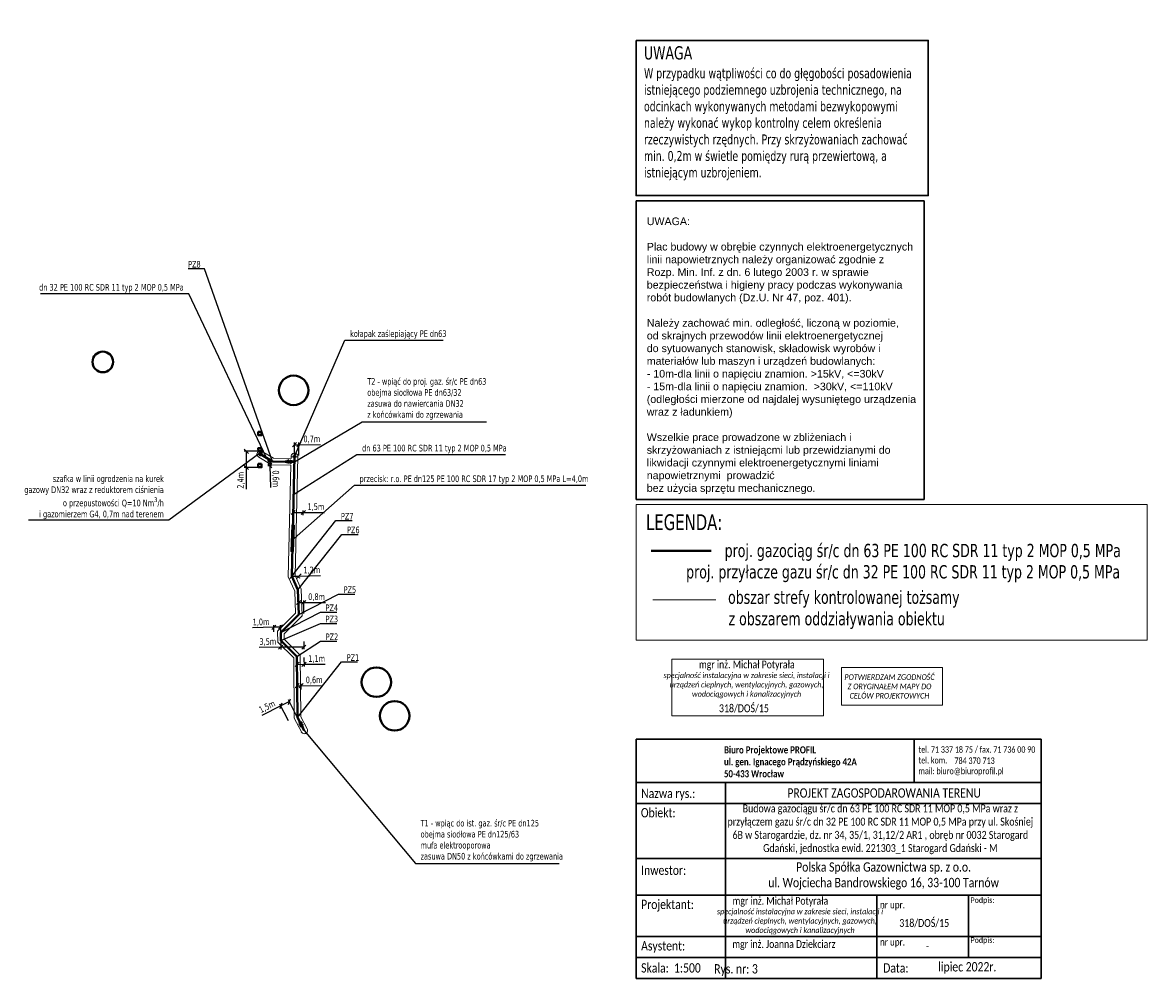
# Model space of a CAD drawing. Extents: x 6533580 to 6533751, y 5979212 to 5979357.
import ezdxf

# ---------------------------------------------------------------- set-up
doc = ezdxf.new("R2010")
doc.units = 0
doc.header["$MEASUREMENT"] = 0
for name, color, linetype, lineweight in [('MR_gaz', 30, 'CONTINUOUS', 40), ('MR_gaz_cien', 210, 'CONTINUOUS', 20), ('MR_gaz_dim', 250, 'CONTINUOUS', 20), ('MR_strefa', 200, 'Continuous', 0)]:
    doc.layers.add(name, color=color, linetype=linetype, lineweight=lineweight)
doc.styles.add('MR_text', font='tahoma.ttf', dxfattribs={"width": 0.8, "height": 1})
doc.styles.add('MR_text .20', font='tahoma.ttf', dxfattribs={"width": 0.9, "height": 0.2})
doc.dimstyles.new('MR_gaz_dim', dxfattribs={"dimscale": 0.25, "dimtxt": 1, "dimasz": 2.5, "dimexe": 1.25, "dimexo": 0.625, "dimtad": 1, "dimdec": 1, "dimrnd": 0.1, "dimzin": 1, "dimtxsty": 'MR_text', "dimblk": 'OBLIQUE', "dimcen": 2.5, "dimazin": 0, "dimtfac": 1, "dimtdec": 1, "dimtmove": 0, "dimatfit": 3, "dimldrblk": 'NONE', "dimfxl": 0, "dimarcsym": 0})

# ---------------------------------------------------------------- blocks, each defined once
blk = doc.blocks.new('A$C416B35F2')
at = {"layer": 'MR_gaz_dim', "lineweight": 30}
for p, q in [((0, 45.17), (-43.54, 45.17)), ((-43.54, 45.17), (-43.54, 0)), ((0, 45.17), (0, 0)), ((-43.54, 0), (0, 0))]:
    blk.add_line(p, q, dxfattribs=at)
at = {"layer": 'MR_gaz_dim', "lineweight": 40, "insert": (-41.92, 42.63), "char_height": 1.152, "attachment_point": 1, "style": 'MR_text .20'}
blk.add_mtext('{\\fArial|b0|i0|c238|p39;\\W1;UWAGA:\\P\\PPlac budowy w obrębie czynnych elektroenergetycznych\\Plinii napowietrznych należy organizować zgodnie z \\PRozp. Min. Inf. z dn. 6 lutego 2003 r. w sprawie \\Pbezpieczeństwa i higieny pracy podczas wykonywania\\Probót budowlanych (Dz.U. Nr 47, poz. 401).\\P\\PNależy zachować min. odległość, liczoną w poziomie,\\Pod skrajnych przewodów linii elektroenergetycznej\\Pdo sytuowanych stanowisk, składowisk wyrobów i \\Pmateriałów lub maszyn i urządzeń budowlanych:\\P- 10m-dla linii o napięciu znamion. >15kV, <=30kV\\P- 15m-dla linii o napięciu znamion.  >30kV, <=110kV\\P(odległości mierzone od najdalej wysuniętego urządzenia\\Pwraz z ładunkiem)\\P\\PWszelkie prace prowadzone w zbliżeniach i \\Pskrzyżowaniach z istniejącmi lub przewidzianymi do \\Plikwidacji czynnymi elektroenergetycznymi liniami\\Pnapowietrznymi  prowadzić \\Pbez użycia sprzętu mechanicznego.\\P}\\P               ', dxfattribs=at)
blk = doc.blocks.new('_Oblique')
at = {"layer": 'MR_gaz', "color": 0, "lineweight": -2}
blk.add_line((-0.5, -0.5), (0.5, 0.5), dxfattribs=at)
blk = doc.blocks.new('*D5857')
at = {"layer": 'MR_gaz_dim', "color": 0, "linetype": 'Continuous', "lineweight": -2, "transparency": 16777216}
for p, q in [((6533615.65, 5979291.9), (6533613.18, 5979291.91)), ((6533613.49, 5979291.9), (6533613.49, 5979289.46)), ((6533615.65, 5979289.46), (6533613.18, 5979289.47)), ((6533613.49, 5979289.46), (6533613.48, 5979286.2))]:
    blk.add_line(p, q, dxfattribs=at)
at = {"layer": 'MR_gaz_dim', "color": 0, "linetype": 'Continuous', "lineweight": -2, "transparency": 16777216, "xscale": 0.625, "yscale": 0.625, "zscale": 0.625}
for p, rotation in [((6533613.49, 5979291.9), 89.88228696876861), ((6533613.49, 5979289.46), 269.8822869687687)]:
    blk.add_blockref('_Oblique', p, dxfattribs=dict(at, rotation=rotation))
at = {"layer": 'MR_gaz_dim', "color": 0, "linetype": 'Continuous', "transparency": 16777216, "insert": (6533612.69, 5979287.52), "char_height": 1, "attachment_point": 5, "rotation": 89.8823, "style": 'MR_text'}
blk.add_mtext('2,4m', dxfattribs=at)
blk = doc.blocks.new('_None')
blk = doc.blocks.new('*D5854')
at = {"layer": 'MR_gaz_dim', "color": 0, "linetype": 'Continuous', "lineweight": -2, "transparency": 16777216}
for p, q in [((6533617.29, 5979290.33), (6533616.72, 5979290.32)), ((6533617.31, 5979289.69), (6533616.74, 5979289.68)), ((6533617.03, 5979290.33), (6533617.05, 5979289.69)), ((6533617.05, 5979289.69), (6533617.13, 5979286.41))]:
    blk.add_line(p, q, dxfattribs=at)
at = {"layer": 'MR_gaz_dim', "color": 0, "linetype": 'Continuous', "lineweight": -2, "transparency": 16777216, "xscale": 0.625, "yscale": 0.625, "zscale": 0.625}
for p, rotation in [((6533617.03, 5979290.33), 91.43522851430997), ((6533617.05, 5979289.69), 271.4352285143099)]:
    blk.add_blockref('_Oblique', p, dxfattribs=dict(at, rotation=rotation))
at = {"layer": 'MR_gaz_dim', "color": 0, "linetype": 'Continuous', "transparency": 16777216, "insert": (6533617.89, 5979287.75), "char_height": 1, "attachment_point": 5, "rotation": 271.4352, "style": 'MR_text'}
blk.add_mtext('0,6m', dxfattribs=at)
blk = doc.blocks.new('*D5858')
at = {"layer": 'MR_gaz_dim', "color": 0, "linetype": 'Continuous', "lineweight": -2, "transparency": 16777216}
for p, q in [((6533620.77, 5979291.28), (6533620.76, 5979293.21)), ((6533621.45, 5979291.29), (6533621.44, 5979293.21)), ((6533621.44, 5979292.9), (6533624.72, 5979292.92)), ((6533620.76, 5979292.9), (6533621.44, 5979292.9))]:
    blk.add_line(p, q, dxfattribs=at)
at = {"layer": 'MR_gaz_dim', "color": 0, "linetype": 'Continuous', "lineweight": -2, "transparency": 16777216, "xscale": 0.625, "yscale": 0.625, "zscale": 0.625}
for p, rotation in [((6533620.76, 5979292.9), 180.323701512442), ((6533621.44, 5979292.9), 0.323701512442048)]:
    blk.add_blockref('_Oblique', p, dxfattribs=dict(at, rotation=rotation))
at = {"layer": 'MR_gaz_dim', "color": 0, "linetype": 'Continuous', "transparency": 16777216, "insert": (6533623.39, 5979293.7), "char_height": 1, "attachment_point": 5, "rotation": 0.3237, "style": 'MR_text'}
blk.add_mtext('0,7m', dxfattribs=at)
blk = doc.blocks.new('*D5859')
at = {"layer": 'MR_gaz_dim', "color": 0, "linetype": 'Continuous', "lineweight": -2, "transparency": 16777216}
for p, q in [((6533620.35, 5979273.01), (6533621.5, 5979273.04)), ((6533620.35, 5979272.85), (6533620.35, 5979272.7)), ((6533621.5, 5979273.04), (6533624.7, 5979273.12)), ((6533621.5, 5979272.88), (6533621.51, 5979272.73))]:
    blk.add_line(p, q, dxfattribs=at)
at = {"layer": 'MR_gaz_dim', "color": 0, "linetype": 'Continuous', "lineweight": -2, "transparency": 16777216, "xscale": 0.625, "yscale": 0.625, "zscale": 0.625}
for p, rotation in [((6533620.35, 5979273.01), 181.4332515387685), ((6533621.5, 5979273.04), 1.433251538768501)]:
    blk.add_blockref('_Oblique', p, dxfattribs=dict(at, rotation=rotation))
at = {"layer": 'MR_gaz_dim', "color": 0, "linetype": 'Continuous', "transparency": 16777216, "insert": (6533623.39, 5979273.88), "char_height": 1, "attachment_point": 5, "rotation": 1.4333, "style": 'MR_text'}
blk.add_mtext('1,2m', dxfattribs=at)
blk = doc.blocks.new('*D5855')
at = {"layer": 'MR_gaz_dim', "color": 0, "linetype": 'Continuous', "lineweight": -2, "transparency": 16777216}
for p, q in [((6533617.67, 5979264.62), (6533617.64, 5979265.61)), ((6533618.69, 5979264.65), (6533618.66, 5979265.64)), ((6533617.65, 5979265.3), (6533614.44, 5979265.21)), ((6533618.67, 5979265.33), (6533617.65, 5979265.3))]:
    blk.add_line(p, q, dxfattribs=at)
at = {"layer": 'MR_gaz_dim', "color": 0, "linetype": 'Continuous', "lineweight": -2, "transparency": 16777216, "xscale": 0.625, "yscale": 0.625, "zscale": 0.625}
for p, rotation in [((6533617.65, 5979265.3), 181.631672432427), ((6533618.67, 5979265.33), 1.631672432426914)]:
    blk.add_blockref('_Oblique', p, dxfattribs=dict(at, rotation=rotation))
at = {"layer": 'MR_gaz_dim', "color": 0, "linetype": 'Continuous', "transparency": 16777216, "insert": (6533615.71, 5979266.03), "char_height": 1, "attachment_point": 5, "rotation": 1.6317, "style": 'MR_text'}
blk.add_mtext('1,0m', dxfattribs=at)
blk = doc.blocks.new('*D5860')
at = {"layer": 'MR_gaz_dim', "color": 0, "linetype": 'Continuous', "lineweight": -2, "transparency": 16777216}
for p, q in [((6533618.69, 5979262.28), (6533615.42, 5979262.26)), ((6533618.69, 5979263.14), (6533618.7, 5979261.96)), ((6533622.19, 5979262.29), (6533618.69, 5979262.28)), ((6533622.19, 5979263.15), (6533622.2, 5979261.98))]:
    blk.add_line(p, q, dxfattribs=at)
at = {"layer": 'MR_gaz_dim', "color": 0, "linetype": 'Continuous', "lineweight": -2, "transparency": 16777216, "xscale": 0.625, "yscale": 0.625, "zscale": 0.625}
for p, rotation in [((6533618.69, 5979262.28), 180.2665520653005), ((6533622.19, 5979262.29), 0.2665520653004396)]:
    blk.add_blockref('_Oblique', p, dxfattribs=dict(at, rotation=rotation))
at = {"layer": 'MR_gaz_dim', "color": 0, "linetype": 'Continuous', "transparency": 16777216, "insert": (6533616.74, 5979263.06), "char_height": 1, "attachment_point": 5, "rotation": 0.2666, "style": 'MR_text'}
blk.add_mtext('3,5m', dxfattribs=at)
blk = doc.blocks.new('*D5861')
at = {"layer": 'MR_gaz_dim', "color": 0, "linetype": 'Continuous', "lineweight": -2, "transparency": 16777216}
for p, q in [((6533621.15, 5979260.71), (6533621.16, 5979259.38)), ((6533622.2, 5979260.72), (6533622.21, 5979259.39)), ((6533621.16, 5979259.69), (6533622.21, 5979259.7)), ((6533622.21, 5979259.7), (6533625.41, 5979259.71))]:
    blk.add_line(p, q, dxfattribs=at)
at = {"layer": 'MR_gaz_dim', "color": 0, "linetype": 'Continuous', "lineweight": -2, "transparency": 16777216, "xscale": 0.625, "yscale": 0.625, "zscale": 0.625}
for p, rotation in [((6533621.16, 5979259.69), 180.2665520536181), ((6533622.21, 5979259.7), 0.2665520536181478)]:
    blk.add_blockref('_Oblique', p, dxfattribs=dict(at, rotation=rotation))
at = {"layer": 'MR_gaz_dim', "color": 0, "linetype": 'Continuous', "transparency": 16777216, "insert": (6533624.12, 5979260.49), "char_height": 1, "attachment_point": 5, "rotation": 0.2666, "style": 'MR_text'}
blk.add_mtext('1,1m', dxfattribs=at)
blk = doc.blocks.new('*D5862')
at = {"layer": 'MR_gaz_dim', "color": 0, "linetype": 'Continuous', "lineweight": -2, "transparency": 16777216}
for p, q in [((6533619.85, 5979251.14), (6533618.57, 5979253.69)), ((6533620.01, 5979254.06), (6533618.71, 5979253.41)), ((6533621.15, 5979251.8), (6533619.87, 5979254.34)), ((6533618.71, 5979253.41), (6533615.85, 5979251.97))]:
    blk.add_line(p, q, dxfattribs=at)
at = {"layer": 'MR_gaz_dim', "color": 0, "linetype": 'Continuous', "lineweight": -2, "transparency": 16777216, "xscale": 0.625, "yscale": 0.625, "zscale": 0.625}
for p, rotation in [((6533618.71, 5979253.41), 206.6827019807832), ((6533620.01, 5979254.06), 26.68270198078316)]:
    blk.add_blockref('_Oblique', p, dxfattribs=dict(at, rotation=rotation))
at = {"layer": 'MR_gaz_dim', "color": 0, "linetype": 'Continuous', "transparency": 16777216, "insert": (6533616.65, 5979253.25), "char_height": 1, "attachment_point": 5, "rotation": 26.6827, "style": 'MR_text'}
blk.add_mtext('1,5m', dxfattribs=at)
blk = doc.blocks.new('*D5863')
at = {"layer": 'MR_gaz_dim', "color": 0, "linetype": 'Continuous', "lineweight": -2, "transparency": 16777216}
for p, q in [((6533621.19, 5979255.87), (6533621.18, 5979256.77)), ((6533621.18, 5979256.46), (6533621.79, 5979256.46)), ((6533621.8, 5979255.87), (6533621.79, 5979256.77)), ((6533621.79, 5979256.46), (6533625.07, 5979256.49))]:
    blk.add_line(p, q, dxfattribs=at)
at = {"layer": 'MR_gaz_dim', "color": 0, "linetype": 'Continuous', "lineweight": -2, "transparency": 16777216, "xscale": 0.625, "yscale": 0.625, "zscale": 0.625}
for p, rotation in [((6533621.18, 5979256.46), 180.5509039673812), ((6533621.79, 5979256.46), 0.5509039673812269)]:
    blk.add_blockref('_Oblique', p, dxfattribs=dict(at, rotation=rotation))
at = {"layer": 'MR_gaz_dim', "color": 0, "linetype": 'Continuous', "transparency": 16777216, "insert": (6533623.74, 5979257.27), "char_height": 1, "attachment_point": 5, "rotation": 0.5509, "style": 'MR_text'}
blk.add_mtext('0,6m', dxfattribs=at)
blk = doc.blocks.new('*D5856')
at = {"layer": 'MR_gaz_dim', "color": 0, "linetype": 'Continuous', "lineweight": -2, "transparency": 16777216}
for p, q in [((6533621.41, 5979267.37), (6533621.4, 5979269.35)), ((6533621.41, 5979269.03), (6533622.16, 5979269.04)), ((6533622.17, 5979267.38), (6533622.16, 5979269.35)), ((6533622.16, 5979269.04), (6533625.45, 5979269.05))]:
    blk.add_line(p, q, dxfattribs=at)
at = {"layer": 'MR_gaz_dim', "color": 0, "linetype": 'Continuous', "lineweight": -2, "transparency": 16777216, "xscale": 0.625, "yscale": 0.625, "zscale": 0.625}
for p, rotation in [((6533621.41, 5979269.03), 180.2665520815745), ((6533622.16, 5979269.04), 0.2665520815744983)]:
    blk.add_blockref('_Oblique', p, dxfattribs=dict(at, rotation=rotation))
at = {"layer": 'MR_gaz_dim', "color": 0, "linetype": 'Continuous', "transparency": 16777216, "insert": (6533624.11, 5979269.84), "char_height": 1, "attachment_point": 5, "rotation": 0.2666, "style": 'MR_text'}
blk.add_mtext('0,8m', dxfattribs=at)
blk = doc.blocks.new('*D5864')
at = {"layer": 'MR_gaz_dim', "color": 0, "linetype": 'Continuous', "lineweight": -2, "transparency": 16777216}
for p, q in [((6533620.56, 5979282.22), (6533620.56, 5979282.96)), ((6533622.1, 5979282.23), (6533622.1, 5979282.97)), ((6533622.1, 5979282.66), (6533625.31, 5979282.67)), ((6533620.56, 5979282.65), (6533622.1, 5979282.66))]:
    blk.add_line(p, q, dxfattribs=at)
at = {"layer": 'MR_gaz_dim', "color": 0, "linetype": 'Continuous', "lineweight": -2, "transparency": 16777216, "xscale": 0.625, "yscale": 0.625, "zscale": 0.625}
for p, rotation in [((6533620.56, 5979282.65), 180.2665520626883), ((6533622.1, 5979282.66), 0.26655206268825)]:
    blk.add_blockref('_Oblique', p, dxfattribs=dict(at, rotation=rotation))
at = {"layer": 'MR_gaz_dim', "color": 0, "linetype": 'Continuous', "transparency": 16777216, "insert": (6533624.01, 5979283.45), "char_height": 1, "attachment_point": 5, "rotation": 0.2666, "style": 'MR_text'}
blk.add_mtext('1,5m', dxfattribs=at)
blk = doc.blocks.new('btr_zas')
at = {"layer": 'MR_gaz'}
for p, q in [((0.5, -0.5), (1.5, 0.5)), ((0.5, 0.5), (1.5, -0.5)), ((0.5, -0.5), (0.5, 0.5)), ((1.5, -0.5), (1.5, 0.5))]:
    blk.add_line(p, q, dxfattribs=at)

msp = doc.modelspace()

# ---------------------------------------------------------------- hatches: boundary and pattern name
at = {"layer": 'MR_gaz', "linetype": 'Continuous'}
h = msp.add_hatch(color=256, dxfattribs=at)
h.dxf.hatch_style = 1
h.paths.add_polyline_path([(6533615.77, 5979291.9), (6533615.77, 5979291.3), (6533615.52, 5979291.3), (6533615.52, 5979291.9)])

# ---------------------------------------------------------------- linework, layer by layer
for p, q in [((6533615.65, 5979291.3), (6533615.65, 5979291.45)), ((6533620.77, 5979291.13), (6533620.52, 5979291.13)), ((6533620.52, 5979291.13), (6533620.52, 5979290.99)), ((6533620.77, 5979291.13), (6533621.02, 5979291.12)), ((6533621.02, 5979291.12), (6533621.02, 5979290.99)), ((6533618.69, 5979264.49), (6533621.41, 5979267.22))]:
    msp.add_line(p, q, dxfattribs=at)
at = {"layer": 'MR_gaz'}
msp.add_line((6533674.68, 5979276.83), (6533683.74, 5979276.83), dxfattribs=at)
at = {"layer": 'MR_gaz', "color": 0, "linetype": 'Continuous'}
for points in [[(6533615.8, 5979294.84), (6533615.8, 5979294.34), (6533615.3, 5979294.34), (6533615.3, 5979294.84)], [(6533615.8, 5979292.4), (6533615.81, 5979291.9), (6533615.31, 5979291.9), (6533615.3, 5979292.4)], [(6533615.8, 5979290), (6533615.8, 5979289.5), (6533615.3, 5979289.5), (6533615.3, 5979290)]]:
    msp.add_lwpolyline(points, close=True, dxfattribs=at)
at = {"layer": 'MR_gaz', "linetype": 'Continuous'}
msp.add_lwpolyline([(6533615.77, 5979291.9), (6533615.77, 5979291.3), (6533615.52, 5979291.3), (6533615.52, 5979291.9)], close=True, dxfattribs=at)
for points in [[(6533615.65, 5979291.45), (6533617.45, 5979290.34), (6533620.75, 5979290.32)], [(6533622.25, 5979249.7), (6533621.22, 5979251.66), (6533621.15, 5979260.87), (6533618.69, 5979263.29), (6533618.69, 5979264.49), (6533621.41, 5979267.22), (6533621.27, 5979270.94), (6533620.35, 5979273.01), (6533620.77, 5979291.13)]]:
    msp.add_lwpolyline(points, dxfattribs=at)
for centre, radius in [((6533591.8, 5979305.41), 1.56), ((6533620.64, 5979301.12), 2.23), ((6533633.15, 5979257), 2.23), ((6533635.91, 5979251.91), 2.23)]:
    msp.add_circle(centre, radius, dxfattribs=at)
at = {"layer": 'MR_gaz_cien', "linetype": 'Continuous'}
for points in [[(6533619.35, 5979290.2), (6533619.61, 5979290.2), (6533619.61, 5979290.44), (6533619.35, 5979290.44)], [(6533620.37, 5979290.21), (6533620.64, 5979290.21), (6533620.64, 5979290.44), (6533620.37, 5979290.44)], [(6533621.36, 5979251.14), (6533621.48, 5979250.91), (6533621.69, 5979251.02), (6533621.57, 5979251.25)], [(6533621.84, 5979250.23), (6533621.96, 5979250), (6533622.17, 5979250.11), (6533622.05, 5979250.34)]]:
    msp.add_lwpolyline(points, close=True, dxfattribs=at)
msp.add_lwpolyline([(6533620.35, 5979280.75), (6533620.75, 5979280.74), (6533620.64, 5979276.74), (6533620.24, 5979276.75), (6533620.35, 5979280.75)], dxfattribs=at)
at = {"layer": 'MR_gaz_dim', "lineweight": 30}
for p, q in [((6533733.62, 5979248.38), (6533672.39, 5979248.38)), ((6533672.39, 5979248.38), (6533672.39, 5979218.47)), ((6533733.62, 5979218.47), (6533733.62, 5979248.38)), ((6533672.39, 5979241.82), (6533733.62, 5979241.82)), ((6533685.9, 5979218.47), (6533685.9, 5979241.82)), ((6533672.39, 5979238.66), (6533733.62, 5979238.66)), ((6533672.39, 5979230.33), (6533733.62, 5979230.33)), ((6533672.39, 5979224.79), (6533733.62, 5979224.79)), ((6533672.39, 5979218.75), (6533672.39, 5979212.21)), ((6533672.39, 5979218.54), (6533733.62, 5979218.54)), ((6533672.39, 5979218.54), (6533733.62, 5979218.54)), ((6533685.9, 5979212.21), (6533685.9, 5979218.75)), ((6533733.62, 5979212.21), (6533733.62, 5979218.75)), ((6533672.39, 5979215.38), (6533733.62, 5979215.38)), ((6533672.39, 5979215.38), (6533733.62, 5979215.38)), ((6533672.39, 5979215.38), (6533733.62, 5979215.38)), ((6533672.39, 5979212.21), (6533733.62, 5979212.21)), ((6533672.39, 5979212.21), (6533733.62, 5979212.21))]:
    msp.add_line(p, q, dxfattribs=at)
at = {"layer": 'MR_gaz_dim'}
msp.add_line((6533674.15, 5979241.82), (6533733.62, 5979241.82), dxfattribs=at)
at = {"layer": 'MR_gaz_dim', "lineweight": 30}
for points in [[(6533672.39, 5979354.02), (6533716.54, 5979354.02), (6533716.54, 5979330.57), (6533672.39, 5979330.57), (6533672.39, 5979354.02)], [(6533714.42, 5979241.82), (6533714.42, 5979248.38)], [(6533708.78, 5979224.79), (6533708.78, 5979218.47)], [(6533722.63, 5979224.79), (6533722.63, 5979218.47)], [(6533708.78, 5979218.75), (6533708.78, 5979212.21)], [(6533722.63, 5979218.75), (6533722.63, 5979215.38)]]:
    msp.add_lwpolyline(points, dxfattribs=at)
at = {"layer": 'MR_gaz_dim'}
msp.add_lwpolyline([(6533672.39, 5979283.86), (6533749.65, 5979283.86), (6533749.65, 5979263.36), (6533672.39, 5979263.36), (6533672.39, 5979283.86)], dxfattribs=at)
for points in [[(6533677.82, 5979260.49), (6533700.7, 5979260.49), (6533700.7, 5979251.91), (6533677.82, 5979251.91)], [(6533703.44, 5979259.22), (6533718.69, 5979259.22), (6533718.69, 5979253.52), (6533703.44, 5979253.52)]]:
    msp.add_lwpolyline(points, close=True, dxfattribs=at)
at = {"layer": 'MR_strefa'}
msp.add_line((6533684.44, 5979269.44), (6533674.95, 5979269.44), dxfattribs=at)
for points in [[(6533620.27, 5979291.14), (6533620.27, 5979290.82), (6533617.59, 5979290.84), (6533615.91, 5979291.87)], [(6533615.39, 5979291.02), (6533617.3, 5979289.84), (6533620.24, 5979289.82), (6533619.84, 5979272.91), (6533620.81, 5979270.76), (6533620.91, 5979267.42), (6533618.21, 5979264.72), (6533618.23, 5979263.04), (6533620.65, 5979260.66), (6533620.72, 5979251.53), (6533621.81, 5979249.47)], [(6533622.69, 5979249.94), (6533621.72, 5979251.78), (6533621.65, 5979261.08), (6533619.19, 5979263.5), (6533619.19, 5979264.28), (6533621.92, 5979267.02), (6533621.77, 5979271.06), (6533620.85, 5979273.11), (6533621.27, 5979291.11)]]:
    msp.add_lwpolyline(points, dxfattribs=at)
at = {"layer": 'MR_strefa', "linetype": 'Continuous'}
for centre, radius, start, end in [((6533615.6, 5979291.48), 0.504, 51.1126, 245.37), ((6533620.77, 5979291.13), 0.5, 358.5141, 179.9172), ((6533622.25, 5979249.71), 0.5, 204.6751, 27.7705)]:
    msp.add_arc(centre, radius, start, end, dxfattribs=at)

# ---------------------------------------------------------------- block references
at = {"layer": 'MR_gaz'}
for p, xscale, yscale, zscale, rotation in [((6533619.49, 5979290.35), 0.4999999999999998, 0.4999999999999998, 0.4999999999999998, 357.3823405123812), ((6533621.55, 5979251.08), 0.4999999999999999, 0.4999999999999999, 0.4999999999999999, 295.0650743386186)]:
    msp.add_blockref('btr_zas', p, dxfattribs=dict(at, xscale=xscale, yscale=yscale, zscale=zscale, rotation=rotation))
at = {"layer": 'MR_gaz_dim', "ltscale": 20, "rotation": 359.9961681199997}
msp.add_blockref('A$C416B35F2', (6533715.93, 5979284.62), dxfattribs=at)

# ---------------------------------------------------------------- texts
at = {"layer": 'MR_gaz_dim', "style": 'MR_text .20', "width": 0.8}
for s, height, p in [('LEGENDA:', 2.379, (6533673.9, 5979280)), ('proj. gazociąg śr/c dn 63 PE 100 RC SDR 11 typ 2 MOP 0,5 MPa', 2.0071, (6533685.78, 5979275.9)), ('proj. przyłacze gazu śr/c dn 32 PE 100 RC SDR 11 typ 2 MOP 0,5 MPa', 2.0071, (6533679.96, 5979272.68)), ('obszar strefy kontrolowanej tożsamy ', 2.0071, (6533686.3, 5979268.84)), ('z obszarem oddziaływania obiektu', 2.0071, (6533686.37, 5979265.6))]:
    msp.add_text(s, height=height, dxfattribs=at).set_placement(p)
at = {"layer": 'MR_gaz_dim', "style": 'MR_text'}
for s, insert, char_height, width, attachment_point in [('{\\H1.3333x;UWAGA} \\PW przypadku wątpliwości co do głęgobości posadowienia istniejącego podziemnego uzbrojenia technicznego, na odcinkach wykonywanych metodami bezwykopowymi należy wykonać wykop kontrolny celem określenia rzeczywistych rzędnych. Przy skrzyżowaniach zachować min. 0,2m w świetle pomiędzy rurą przewiertową, a istniejącym uzbrojeniem.', (6533673.59, 5979343.01), 1.5, 42.4228, 4), ('{\\fCalibri|b0|i0|c238|p34;mgr inż. Michał Potyrała}', (6533689.13, 5979259.52), 1.1773, 81.7736, 5), ('{\\fCalibri|b0|i1|c238|p34;specjalność instalacyjna w zakresie sieci, instalacji i urządzeń cieplnych, wentylacyjnych, gazowych, wodociągowych i kanalizacyjnych}', (6533689.09, 5979256.51), 0.84768, 22.9229, 5), ('{\\fCalibri|b0|i1|c238|p34;POTWIERDZAM ZGODNOŚĆ Z ORYGINAŁEM MAPY DO CELÓW PROJEKTOWYCH}', (6533710.69, 5979256.35), 0.8477, 12.1714, 5), ('\\A1;{\\fCalibri|b0|i0|c238|p34;318/DOŚ/15}', (6533688.69, 5979253.01), 1.2, 81.7736, 5), ('{\\fCalibri|b1|i0|c238|p34;Biuro Projektowe PROFIL\\fCalibri|b1|i0|c0|p34;\\P\\fCalibri|b1|i0|c238|p34;ul. \\fCalibri|b1|i0|c0|p34;gen. Ignacego Prądzyńskiego 42A\\fCalibri|b1|i0|c238|p34;\\P5\\fCalibri|b1|i0|c0|p34;0\\fCalibri|b1|i0|c238|p34;-\\fCalibri|b1|i0|c0|p34;43\\fCalibri|b1|i0|c238|p34;3 Wrocław}', (6533685.68, 5979244.95), 1.08314, 54.504, 4), ('{\\fCalibri|b0|i0|c238|p34;tel. 71 337 18 75 / fax. 71 736 00 90\\Ptel. kom.           \\Pmail: biuro@biuroprofil.pl}', (6533715.08, 5979245.07), 0.9729, 48.9555, 4), ('{\\fCalibri|b0|i0|c238|p34;^I    784 370 713}', (6533715.52, 5979245.12), 0.9729, 48.9555, 4), ('{\\fCalibri|b0|i0|c238|p34;Nazwa rys.:}', (6533673.16, 5979240.01), 1.4128, 22.2999, 4), ('{\\fCalibri|b0|i0|c238|p34;PROJEKT ZAGOSPODAROWANIA TERENU}', (6533709.88, 5979240.24), 1.4128, 81.7736, 5), ('\\A1;{\\fCalibri|b0|i0|c238|p34;Budowa gazociągu śr/c dn 63 PE 100 RC SDR 11 MOP 0,5 MPa wraz z przyłączem gazu śr/c dn 32 PE 100 RC SDR 11 MOP 0,5 MPa przy ul. Skośniej 6B w Starogardzie, dz. nr 34, 35/1, 31,12/2 AR1 , obręb nr 0032 Starogard Gdański, jednostka ewid. 221303_1 Starogard Gdański - M}', (6533709.31, 5979234.75), 1.2, 46.858, 5), ('{\\fCalibri|b0|i0|c238|p34;Obiekt:}', (6533673.12, 5979237.25), 1.4128, 22.2999, 4), ('{\\fCalibri|b0|i0|c238|p34;Polska Spółka Gazownictwa sp. z o.o.\\Pul. Wojciecha Bandrowskiego 16, 33-100 Tarnów}', (6533709.8, 5979227.69), 1.4128, 77.4391, 5), ('{\\fCalibri|b0|i0|c238|p34;Inwestor:}', (6533673.16, 5979228.56), 1.4128, 22.2999, 4), ('{\\fCalibri|b0|i0|c238|p34;mgr inż. Michał Potyrała}', (6533694.21, 5979223.79), 1.1773, 81.7736, 5), ('{\\fCalibri|b0|i0|c238|p34;Projektant:}', (6533673.16, 5979223.21), 1.4128, 22.2999, 4), ('{\\fCalibri|b0|i1|c238|p34;specjalność instalacyjna w zakresie sieci, instalacji i urządzeń cieplnych, wentylacyjnych, gazowych, wodociągowych i kanalizacyjnych}', (6533697.17, 5979220.8), 0.84768, 22.9229, 5), ('{\\fCalibri|b0|i0|c238|p34;nr upr.}', (6533711.15, 5979223.21), 1.1, 15.4945, 5), ('{\\fCalibri|b0|i0|c238|p34;Podpis:}', (6533724.74, 5979223.94), 0.8477, 15.4945, 5), ('\\A1;{\\fCalibri|b0|i0|c238|p34;318/DOŚ/15}', (6533715.94, 5979220.55), 1.2, 81.7736, 5), ('{\\fCalibri|b0|i0|c238|p34;mgr inż. Joanna Dziekciarz}', (6533694.74, 5979217.25), 1.1773, 100.9551, 5), ('{\\fCalibri|b0|i0|c238|p34;nr upr.}', (6533711.15, 5979217.58), 1.1, 15.4945, 5), ('{\\fCalibri|b0|i0|c238|p34;Podpis:}', (6533724.74, 5979217.9), 0.8477, 15.4945, 5), ('{\\fCalibri|b0|i0|c238|p34;Asystent:}', (6533673.16, 5979216.96), 1.4128, 15.4945, 4), ('\\A1;{\\fCalibri|b0|i0|c238|p34;-}', (6533716.45, 5979217.07), 1.1773, 81.7736, 5), ('{\\fCalibri|b0|i0|c238|p34;Skala:  1:500}', (6533673.16, 5979213.79), 1.4128, 15.4945, 4), ('{\\fCalibri|b0|i0|c238|p34;\\H1.2x;Data:\\H0.83333x; }', (6533711.65, 5979213.79), 1.1773, 15.4945, 5), ('{\\fCalibri|b0|i0|c238|p34;lipiec 20\\fCalibri|b0|i0|c0|p34;2\\fCalibri|b0|i0|c238|p34;2r.}', (6533722.45, 5979213.79), 1.4128, 81.7736, 5), ('{\\fCalibri|b0|i0|c238|p34;^IRys. nr: 3}', (6533687.3, 5979213.48), 1.4128, 22.2999, 5)]:
    msp.add_mtext(s, dxfattribs=dict(at, insert=insert, char_height=char_height, width=width, attachment_point=attachment_point))
at = {"layer": 'MR_gaz_dim', "char_height": 1, "style": 'MR_text'}
for s, insert, attachment_point in [('PZ8', (6533604.69, 5979320.17), 4), ('\\A1;dn 32 PE 100 RC SDR 11 typ 2 MOP 0,5 MPa', (6533604.03, 5979316.55), 6), ('kołapak zaślepiający PE dn63', (6533629.17, 5979309.55), 4), ('\\A1;T2 - wpiąć do proj. gaz. śr/c PE dn63\\Pobejma siodłowa PE dn63/32 \\Pzasuwa do nawiercania DN32 \\Pz końcówkami do zgrzewania ', (6533631.77, 5979299.82), 4), ('dn 63 PE 100 RC SDR 11 typ 2 MOP 0,5 MPa', (6533630.99, 5979292.24), 4), ('\\A1;szafka w linii ogrodzenia na kurek \\Pgazowy DN32 wraz z reduktorem ciśnienia \\Po przepustowości Q=10 Nm{\\H0.7x;\\S3^ ;\\H1.4286x;/h \\Pi gazomierzem G4, 0,7m nad terenem}', (6533601.02, 5979284.95), 6), ('przecisk: r.o. PE dn125 PE 100 RC SDR 17 typ 2 MOP 0,5 MPa L=4,0m', (6533630.6, 5979287.61), 4), ('PZ7', (6533627.78, 5979282.08), 4), ('PZ6', (6533628.71, 5979280.01), 4), ('PZ5', (6533628.19, 5979270.98), 4), ('PZ4', (6533625.46, 5979268.25), 4), ('PZ3', (6533625.46, 5979266.53), 4), ('PZ2', (6533625.48, 5979263.86), 4), ('PZ1', (6533628.66, 5979260.72), 4), ('\\A1;T1 - wpiąc do ist. gaz. śr/c PE dn125\\Pobejma siodłowa PE dn125/63\\Pmufa elektrooporowa \\Pzasuwa DN50 z końcówkami do zgrzewania', (6533639.83, 5979233.04), 4)]:
    msp.add_mtext(s, dxfattribs=dict(at, insert=insert, attachment_point=attachment_point))

# ---------------------------------------------------------------- dimensions: what is measured, and where the dimension line sits
at = {"layer": 'MR_gaz_dim', "linetype": 'Continuous'}
for p1, p2, distance, picture, middle in [((6533620.77, 5979291.13), (6533621.45, 5979291.13), 1.77, '*D5858', (6533623.39, 5979293.7)), ((6533615.81, 5979291.9), (6533615.8, 5979289.46), -2.31, '*D5857', (6533612.69, 5979287.52)), ((6533617.45, 5979290.34), (6533617.46, 5979289.7), -0.41, '*D5854', (6533617.89, 5979287.75)), ((6533620.56, 5979282.07), (6533622.1, 5979282.07), 0.58, '*D5864', (6533624.01, 5979283.45)), ((6533620.35, 5979273.01), (6533621.5, 5979273.04), 0, '*D5859', (6533623.39, 5979273.88)), ((6533621.41, 5979267.22), (6533622.17, 5979267.22), 1.82, '*D5856', (6533624.11, 5979269.84)), ((6533618.69, 5979264.49), (6533617.67, 5979264.46), -0.84, '*D5855', (6533615.71, 5979266.03)), ((6533621.1501, 5979260.8699), (6533622.2006, 5979260.8747), -1.175, '*D5861', (6533624.1178, 5979260.4908)), ((6533621.19, 5979255.71), (6533621.8, 5979255.72), 0.74, '*D5863', (6533623.74, 5979257.27))]:
    dim = msp.add_aligned_dim(p1=p1, p2=p2, distance=distance, dimstyle='MR_gaz_dim', override={"dimpost": 'm'}, dxfattribs=at)
    dim.commit()
    dim.dimension.update_dxf_attribs({"geometry": picture, "text_midpoint": middle})
for base, p1, p2, angle, picture, middle in [((6533622.19, 5979262.29), (6533618.69, 5979263.29), (6533622.19, 5979263.31), 0.2666, '*D5860', (6533616.74, 5979262.27)), ((6533618.71, 5979253.41), (6533621.22, 5979251.66), (6533619.92, 5979251), 206.6827, '*D5862', (6533617, 5979252.55))]:
    dim = msp.add_linear_dim(base=base, p1=p1, p2=p2, angle=angle, dimstyle='MR_gaz_dim', override={"dimpost": 'm'}, dxfattribs=at)
    dim.commit()
    dim.dimension.update_dxf_attribs({"geometry": picture, "text_midpoint": middle, "dimtype": 161})

# ---------------------------------------------------------------- leaders
at = {"layer": 'MR_gaz_dim', "annotation_type": 0, "has_hookline": 1}
for points, hookline_direction, text_width in [([(6533617.45, 5979290.34), (6533607.18, 5979319.49), (6533606.55, 5979319.49)], 1, 1.7), ([(6533616.55, 5979290.89), (6533604.81, 5979315.73), (6533604.18, 5979315.73)], 1, 21.64), ([(6533620.78, 5979291.13), (6533628.38, 5979308.69), (6533629.01, 5979308.69)], 0, 14.07), ([(6533620.75, 5979290.32), (6533630.99, 5979296.35), (6533631.61, 5979296.35)], 0, 18.01), ([(6533615.52, 5979291.6), (6533601.8, 5979281.48), (6533601.18, 5979281.48)], 1, 20.45), ([(6533620.64, 5979285.36), (6533630.21, 5979291.42), (6533630.84, 5979291.42)], 0, 21.64), ([(6533620.7, 5979278.74), (6533629.82, 5979286.79), (6533630.44, 5979286.79)], 0, 34.18), ([(6533620.35, 5979273.01), (6533627, 5979281.42), (6533627.63, 5979281.42)], 0, 1.7), ([(6533621.27, 5979270.94), (6533627.93, 5979279.33), (6533628.55, 5979279.33)], 0, 1.71), ([(6533621.41, 5979267.22), (6533627.41, 5979270.31), (6533628.03, 5979270.31)], 0, 1.68), ([(6533618.69, 5979264.49), (6533624.68, 5979267.6), (6533625.31, 5979267.6)], 0, 1.71), ([(6533618.69, 5979263.29), (6533624.68, 5979265.85), (6533625.31, 5979265.85)], 0, 1.68), ([(6533621.15, 5979260.87), (6533624.7, 5979263.19), (6533625.32, 5979263.19)], 0, 1.69), ([(6533621.22, 5979251.66), (6533627.88, 5979260.07), (6533628.5, 5979260.07)], 0, 1.65), ([(6533622.25, 5979249.7), (6533639.04, 5979229.57), (6533639.67, 5979229.57)], 0, 20.95)]:
    msp.add_leader(points, dimstyle='MR_gaz_dim', override={"dimgap": 0.625, "dimtad": 1, "dimldrblk": 'None'}, dxfattribs=dict(at, hookline_direction=hookline_direction, text_width=text_width))

doc.saveas('drawing.dxf')
